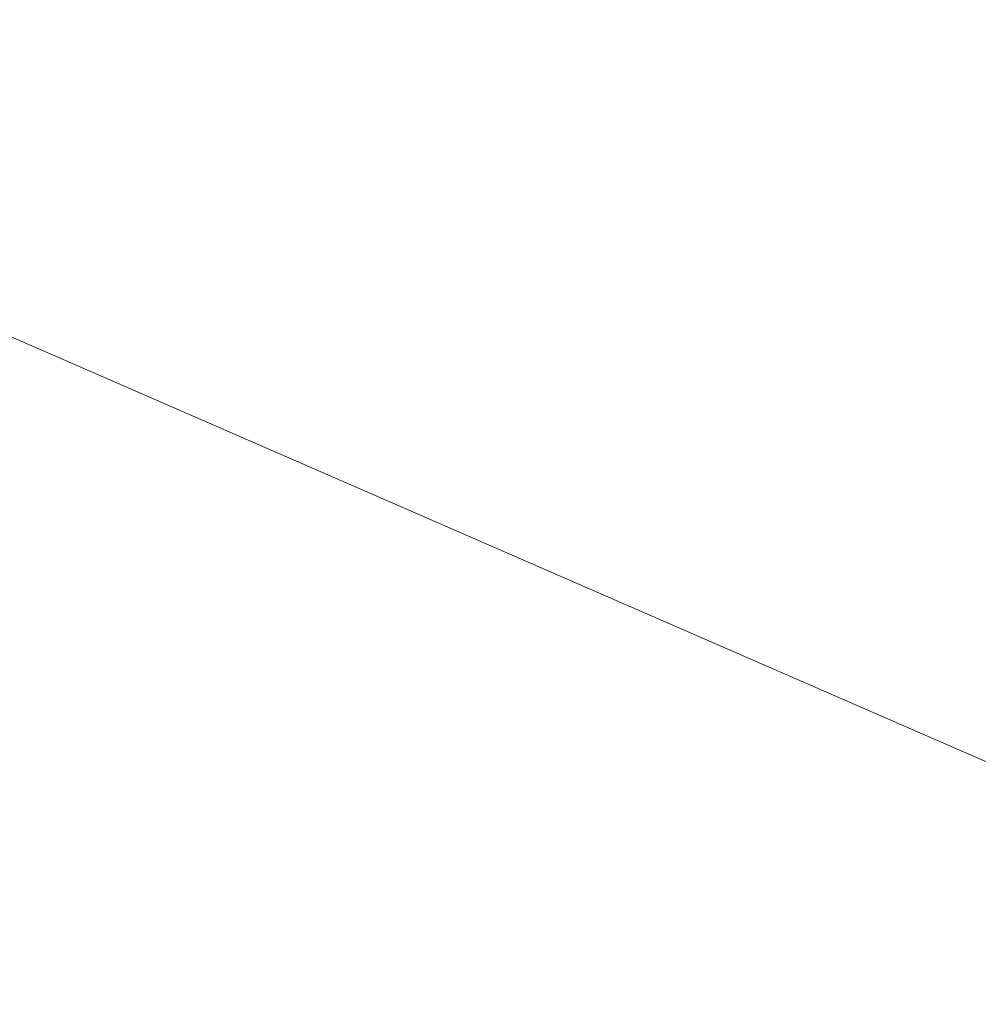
# Model space of a CAD drawing. Header units: metres. Extents: x -5203299 to 2078834, y 245743 to 5816291.
# Tile 78 of 256: x 366320.9577 to 366320.9815, y 5814087.0208 to 5814087.0451. Entities that reach past the tile are written whole.
import ezdxf

# ---------------------------------------------------------------- set-up
doc = ezdxf.new("R2010")
doc.units = ezdxf.units.M
doc.header["$LTSCALE"] = 0.5
doc.layers.add('30 -39 Baustelle- Fläche', color=7, linetype='Continuous', lineweight=15)
doc.layers.add('Keine', color=7, linetype='Continuous', lineweight=9)

# ---------------------------------------------------------------- blocks, each defined once
blk = doc.blocks.new('Gruppe-12227')
at = {"layer": 'Keine', "color": 7, "flags": 128}
blk.add_lwpolyline([(-272.102387, -119.220035), (-271.952449, -119.285419, 0.414214), (-271.915906, -119.271069), (-271.725629, -118.83473, 0.414214), (-271.778515, -118.70005), (-271.860117, -118.664466), (-271.792417, -118.509219), (-268.034206, -120.148083), (-267.842715, -119.708958)], format="xyb", dxfattribs=at)
blk = doc.blocks.new('Gruppe-12238')
at = {"layer": 'Keine', "color": 7}
blk.add_blockref('Gruppe-12227', (0, 0), dxfattribs=at)
blk = doc.blocks.new('Gruppe-12239')
at = {"layer": 'Keine', "color": 7}
blk.add_blockref('Gruppe-12238', (0, 0), dxfattribs=at)
blk = doc.blocks.new('Gruppe-12241')
at = {"layer": 'Keine', "color": 7}
blk.add_blockref('Gruppe-12239', (0, 0), dxfattribs=at)
blk = doc.blocks.new('Gruppe-12242')
at = {"layer": 'Keine', "color": 7}
blk.add_blockref('Gruppe-12241', (0, 0), dxfattribs=at)
blk = doc.blocks.new('_BE Phase 5 (3D)')
at = {"layer": '30 -39 Baustelle- Fläche', "color": 7}
blk.add_blockref('Gruppe-12242', (0, 0), dxfattribs=at)

msp = doc.modelspace()

# ---------------------------------------------------------------- block references
at = {"layer": 'Keine', "color": 1}
msp.add_blockref('_BE Phase 5 (3D)', (366592.803493, 5814205.707928), dxfattribs=at)

doc.saveas('drawing.dxf')
